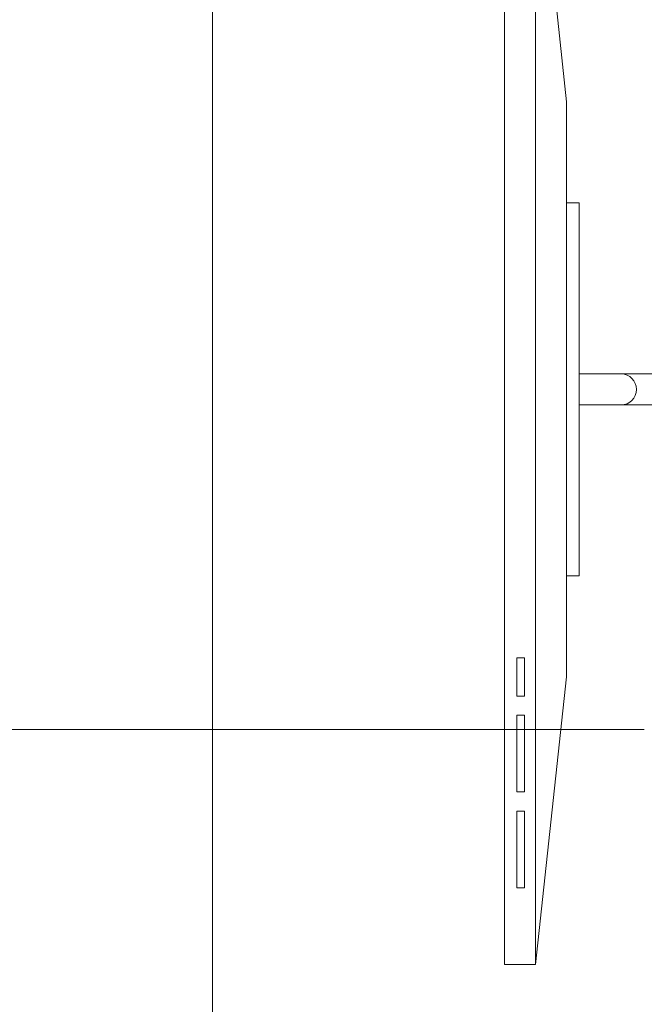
# Model space of a CAD drawing. Header units: millimetres. Extents: x -2932 to 42461, y -10716 to 17298.
# Tile 110 of 168: x 27828 to 28330, y 4628 to 5420. Entities that reach past the tile are written whole.
import ezdxf

# ---------------------------------------------------------------- set-up
doc = ezdxf.new("R2010")
doc.units = ezdxf.units.MM
doc.header["$MEASUREMENT"] = 0
doc.layers.add('0_Pen_No__2', color=8, linetype='Continuous', lineweight=15)
doc.layers.add('SA_LAGI_Pen_No__102', color=7, linetype='Continuous', lineweight=13, true_color=0xcccccc)

msp = doc.modelspace()

# ---------------------------------------------------------------- hatches: boundary and pattern name
at = {"layer": 'SA_LAGI_Pen_No__102', "linetype": 'Continuous', "lineweight": 13, "true_color": 0xcccccc}
h = msp.add_hatch(dxfattribs=at)
h.set_pattern_fill('Grid_60x60_0001', color=254, style=0, pattern_type=2)
h.set_pattern_definition([(180, (26182.7, 4248.7), (0, 600), []), (270, (26182.7, 4248.7), (600, 0), [])])
h.paths.add_polyline_path([(22070, 6010), (22070, 4476), (22670, 4478.5), (22670, 4360), (19588, 4360), (19575.5, 4360), (19575.5, 3460), (28330.46, 3460), (28330.46, 6010)])

# ---------------------------------------------------------------- linework, layer by layer
at = {"layer": '0_Pen_No__2', "color": 8, "linetype": 'Continuous', "lineweight": 15}
for p, q in [((28217.96, 5585.39), (28217.96, 4659.86)), ((28267.96, 5354.01), (28242.96, 5585.39)), ((28242.96, 5585.39), (28242.96, 4659.86)), ((28267.96, 4891.24), (28267.96, 5354.01)), ((28267.96, 5272.62), (28267.96, 4972.62)), ((28277.96, 5272.62), (28267.96, 5272.62)), ((28277.96, 4972.62), (28277.96, 5272.62)), ((28277.96, 5135.12), (28277.96, 5110.12)), ((28345.46, 5135.12), (28277.96, 5135.12)), ((28277.96, 5110.12), (28345.46, 5110.12)), ((28267.96, 4972.62), (28277.96, 4972.62)), ((28227.96, 4875.82), (28227.96, 4906.67)), ((28227.96, 4906.67), (28234.21, 4906.67)), ((28234.21, 4906.67), (28234.21, 4875.82)), ((28242.96, 4659.86), (28267.96, 4891.24)), ((28234.21, 4875.82), (28227.96, 4875.82)), ((28227.96, 4798.69), (28227.96, 4860.39)), ((28227.96, 4860.39), (28234.21, 4860.39)), ((28234.21, 4860.39), (28234.21, 4798.69)), ((28234.21, 4798.69), (28227.96, 4798.69)), ((28227.96, 4721.57), (28227.96, 4783.27)), ((28227.96, 4783.27), (28234.21, 4783.27)), ((28234.21, 4783.27), (28234.21, 4721.57)), ((28234.21, 4721.57), (28227.96, 4721.57)), ((28217.96, 4659.86), (28242.96, 4659.86))]:
    msp.add_line(p, q, dxfattribs=at)
msp.add_arc((28311.71, 5122.62), 12.5, 270, 90, dxfattribs=at)

doc.saveas('drawing.dxf')
